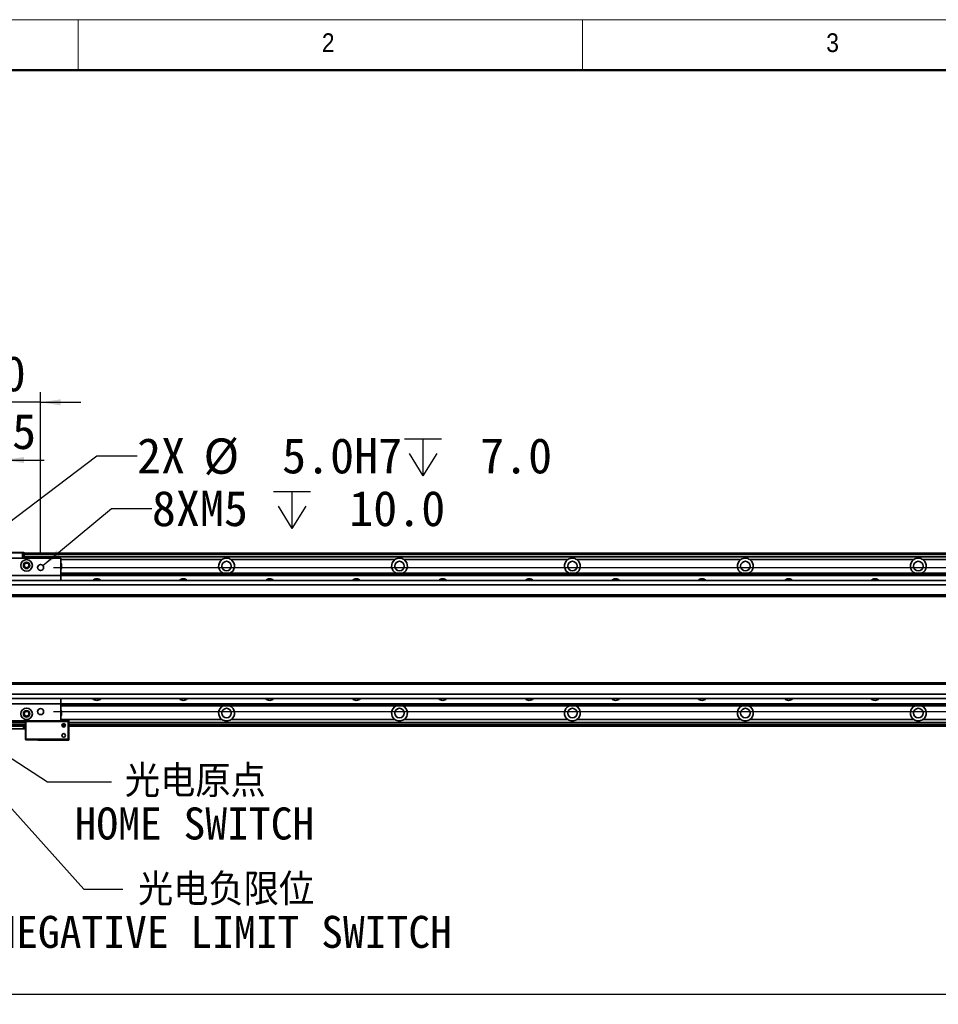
# Model space of a CAD drawing. Header units: millimetres. Extents: x 35 to 2905, y 35 to 2044.
# Tile 4 of 13: x 380 to 1017, y 1361 to 2044. Entities that reach past the tile are written whole.
import ezdxf

# ---------------------------------------------------------------- set-up
doc = ezdxf.new("R2010")
doc.units = ezdxf.units.MM
doc.header["$LTSCALE"] = 7
doc.layers.add('黑色实线', color=7, linetype='Continuous')
doc.styles.add('SLDTEXTSTYLE1', font='Gothic.ttf', dxfattribs={"width": 0.913})
doc.styles.add('SLDTEXTSTYLE8', font='txt')
doc.styles.add('SLDTEXTSTYLE9', font='txt', dxfattribs={"bigfont": 'bigfont'})
doc.dimstyles.new('SLDDIMSTYLE0', dxfattribs={"dimtxt": 24.5, "dimasz": 14, "dimexe": 0, "dimexo": 0.0625, "dimgap": 6.125, "dimtad": 2, "dimdec": 1, "dimrnd": 1e-09, "dimzin": 4, "dimdsep": 46, "dimtxsty": 'SLDTEXTSTYLE8', "dimsah": 1, "dimcen": 0.09, "dimadec": 0, "dimazin": 1, "dimtfac": 1, "dimtdec": 1, "dimtmove": 0, "dimatfit": 0, "dimfxl": 0, "dimfrac": 2, "dimtolj": 1, "dimtzin": 12, "dimarcsym": 0})
doc.dimstyles.new('SLDDIMSTYLE1', dxfattribs={"dimtxt": 24.5, "dimasz": 14, "dimexe": 0, "dimexo": 0.0625, "dimgap": 6.125, "dimtad": 2, "dimdec": 1, "dimrnd": 1e-09, "dimzin": 12, "dimdsep": 46, "dimtxsty": 'SLDTEXTSTYLE8', "dimsah": 1, "dimcen": 0.09, "dimadec": 0, "dimazin": 3, "dimtfac": 1, "dimtdec": 1, "dimtmove": 0, "dimatfit": 0, "dimfxl": 0, "dimfrac": 2, "dimtolj": 1, "dimtzin": 12, "dimarcsym": 0})
doc.dimstyles.new('SLDDIMSTYLE2', dxfattribs={"dimtxt": 0.18, "dimasz": 14, "dimexe": 0, "dimexo": 0.0625, "dimgap": 0, "dimtad": 0, "dimtih": 1, "dimtoh": 1, "dimdec": 0, "dimrnd": 1e-09, "dimzin": 0, "dimdsep": 46, "dimtxsty": 'Standard', "dimsah": 1, "dimcen": 0.09, "dimadec": 0, "dimazin": 0, "dimtfac": 14, "dimtdec": 0, "dimtofl": 0, "dimtmove": 0, "dimatfit": 3, "dimfxl": 0, "dimfrac": 2, "dimtolj": 1, "dimtzin": 0, "dimarcsym": 0})
doc.dimstyles.new('SLDDIMSTYLE3', dxfattribs={"dimtxt": 24.5, "dimasz": 14, "dimexe": 0, "dimexo": 0.0625, "dimgap": 6.125, "dimtad": 0, "dimtih": 1, "dimtoh": 1, "dimdec": 6, "dimrnd": 1e-09, "dimzin": 12, "dimdsep": 46, "dimtxsty": 'SLDTEXTSTYLE8', "dimsah": 1, "dimcen": 0, "dimadec": 0, "dimazin": 3, "dimtfac": 1, "dimtdec": 1, "dimtofl": 0, "dimtmove": 0, "dimatfit": 3, "dimfxl": 0, "dimfrac": 2, "dimtolj": 1, "dimtzin": 12, "dimarcsym": 0})
doc.dimstyles.new('SLDDIMSTYLE4', dxfattribs={"dimtxt": 24.5, "dimasz": 14, "dimexe": 0, "dimexo": 0.0625, "dimgap": 6.125, "dimtad": 0, "dimtih": 1, "dimtoh": 1, "dimdec": 1, "dimrnd": 1e-09, "dimzin": 4, "dimdsep": 46, "dimtxsty": 'SLDTEXTSTYLE8', "dimsah": 1, "dimcen": 0, "dimadec": 0, "dimazin": 1, "dimtfac": 1, "dimtdec": 1, "dimtofl": 0, "dimtmove": 0, "dimatfit": 3, "dimfxl": 0, "dimfrac": 2, "dimtolj": 1, "dimtzin": 12, "dimarcsym": 0})
doc.dimstyles.new('SLDDIMSTYLE5', dxfattribs={"dimtxt": 24.5, "dimasz": 14, "dimexe": 0, "dimexo": 0.0625, "dimgap": 6.125, "dimtad": 2, "dimdec": 1, "dimrnd": 1e-09, "dimzin": 4, "dimdsep": 46, "dimtxsty": 'SLDTEXTSTYLE8', "dimsah": 1, "dimcen": 0.09, "dimadec": 0, "dimazin": 1, "dimtfac": 1, "dimtdec": 1, "dimtofl": 0, "dimtmove": 0, "dimatfit": 3, "dimfxl": 0, "dimfrac": 2, "dimtolj": 1, "dimtzin": 12, "dimarcsym": 0})

# ---------------------------------------------------------------- blocks, each defined once
blk = doc.blocks.new('_D_7')
at = {"layer": '黑色实线'}
for p, q in [((292.03, 1672.74), (292.03, 1785.48)), ((394.03, 1672.74), (394.03, 1785.48)), ((292.03, 1778.48), (264.03, 1778.48)), ((394.03, 1778.48), (292.03, 1778.48)), ((394.03, 1778.48), (422.03, 1778.48))]:
    blk.add_line(p, q, dxfattribs=at)
for points in [[(292.03, 1778.48), (278.03, 1780.58), (278.03, 1776.38)], [(394.03, 1778.48), (408.03, 1776.38), (408.03, 1780.58)]]:
    blk.add_solid(points, dxfattribs=at)
at = {"layer": '黑色实线', "insert": (300.39, 1810.63), "char_height": 24.5, "attachment_point": 1, "style": 'SLDTEXTSTYLE8'}
blk.add_mtext('102.0', dxfattribs=at)
blk = doc.blocks.new('_D_8')
at = {"layer": '黑色实线'}
for p, q in [((2320.26, 1663.85), (2320.26, 1691.85)), ((402.92, 1663.85), (2327.26, 1663.85)), ((2320.26, 1563.85), (2320.26, 1663.85)), ((402.92, 1563.85), (2327.26, 1563.85)), ((2320.26, 1563.85), (2320.26, 1535.85))]:
    blk.add_line(p, q, dxfattribs=at)
for points in [[(2320.26, 1663.85), (2322.36, 1677.85), (2318.16, 1677.85)], [(2320.26, 1563.85), (2318.16, 1549.85), (2322.36, 1549.85)]]:
    blk.add_solid(points, dxfattribs=at)
at = {"layer": '黑色实线', "insert": (2288.11, 1566.57), "char_height": 24.5, "attachment_point": 1, "rotation": 90, "style": 'SLDTEXTSTYLE8'}
blk.add_mtext('100.0', dxfattribs=at)
blk = doc.blocks.new('SW_SYMBOL_HOLE_DEPTH')
at = {"layer": '黑色实线', "color": 0}
for p, q in [((0, 6125), (5600, 6125)), ((2800, 6125), (2800, 525)), ((700, 3885), (2800, 525)), ((4900, 3885), (2800, 525))]:
    blk.add_line(p, q, dxfattribs=at)
blk = doc.blocks.new('_D_9')
at = {"layer": '黑色实线'}
for p, q in [((395.65, 1665.19), (443.24, 1704.73)), ((443.24, 1704.73), (471.24, 1704.73))]:
    blk.add_line(p, q, dxfattribs=at)
blk.add_solid([(395.65, 1665.19), (407.76, 1672.52), (405.07, 1675.75)], dxfattribs=at)
at = {"layer": '黑色实线', "xscale": 0.004592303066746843, "yscale": 0.004592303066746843, "zscale": 0.004592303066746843}
blk.add_blockref('SW_SYMBOL_HOLE_DEPTH', (555.59, 1688.51), dxfattribs=at)
at = {"layer": '黑色实线', "char_height": 24.5, "attachment_point": 1, "style": 'SLDTEXTSTYLE8'}
for s, insert in [('8XM5', (471.24, 1717.07)), (' 10.0', (591.46, 1717.07))]:
    blk.add_mtext(s, dxfattribs=dict(at, insert=insert))
blk = doc.blocks.new('_D_10')
at = {"layer": '黑色实线'}
for p, q in [((332.53, 1665.35), (432.97, 1741.32)), ((432.97, 1741.32), (460.97, 1741.32))]:
    blk.add_line(p, q, dxfattribs=at)
blk.add_solid([(332.53, 1665.35), (344.96, 1672.12), (342.43, 1675.47)], dxfattribs=at)
at = {"layer": '黑色实线', "xscale": 0.004592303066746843, "yscale": 0.004592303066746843, "zscale": 0.004592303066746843}
blk.add_blockref('SW_SYMBOL_HOLE_DEPTH', (646.44, 1725.1), dxfattribs=at)
at = {"layer": '黑色实线', "char_height": 24.5, "attachment_point": 1, "style": 'SLDTEXTSTYLE8'}
for s, insert in [('2X ', (460.97, 1753.66)), ('%%c', (507.04, 1753.43)), (' 5.0H7 ', (544.9, 1753.66)), (' 7.0', (682.3, 1753.66))]:
    blk.add_mtext(s, dxfattribs=dict(at, insert=insert))
blk = doc.blocks.new('_D_11')
at = {"layer": '黑色实线'}
for p, q in [((343.03, 1711.45), (343.03, 1745.42)), ((368.53, 1672.74), (368.53, 1745.42)), ((343.03, 1738.42), (315.03, 1738.42)), ((368.53, 1738.42), (343.03, 1738.42)), ((368.53, 1738.42), (396.53, 1738.42))]:
    blk.add_line(p, q, dxfattribs=at)
for points in [[(343.03, 1738.42), (329.03, 1740.52), (329.03, 1736.32)], [(368.53, 1738.42), (382.53, 1736.32), (382.53, 1740.52)]]:
    blk.add_solid(points, dxfattribs=at)
at = {"layer": '黑色实线', "insert": (324.24, 1770.57), "char_height": 24.5, "attachment_point": 1, "style": 'SLDTEXTSTYLE8'}
blk.add_mtext('25.5', dxfattribs=at)
blk = doc.blocks.new('_D_18')
at = {"layer": '黑色实线'}
for p, q in [((343.03, 1504.01), (343.03, 1360.75)), ((2143.03, 1504.01), (2143.03, 1360.75)), ((343.03, 1367.75), (2143.03, 1367.75))]:
    blk.add_line(p, q, dxfattribs=at)
for points in [[(343.03, 1367.75), (357.03, 1365.65), (357.03, 1369.85)], [(2143.03, 1367.75), (2129.03, 1369.85), (2129.03, 1365.65)]]:
    blk.add_solid(points, dxfattribs=at)
at = {"layer": '黑色实线', "insert": (1190.33, 1399.89), "char_height": 24.5, "attachment_point": 1, "style": 'SLDTEXTSTYLE8'}
blk.add_mtext('1800.0', dxfattribs=at)
blk = doc.blocks.new('SW_NOTE_7')
at = {"layer": '黑色实线', "color": 0, "char_height": 22.225, "attachment_point": 2}
for s, insert, style in [('光电原点', (58.06, 11.68), 'SLDTEXTSTYLE9'), ('HOME SWITCH', (57.46, -17.71), 'SLDTEXTSTYLE8')]:
    blk.add_mtext(s, dxfattribs=dict(at, insert=insert, style=style))
blk = doc.blocks.new('SW_NOTE_8')
at = {"layer": '黑色实线', "color": 0, "char_height": 22.225, "attachment_point": 2}
for s, insert, style in [('光电负限位', (71.65, 10.94), 'SLDTEXTSTYLE9'), ('NEGATIVE LIMIT SWITCH', (69.58, -18.45), 'SLDTEXTSTYLE8')]:
    blk.add_mtext(s, dxfattribs=dict(at, insert=insert, style=style))

msp = doc.modelspace()

# ---------------------------------------------------------------- linework, layer by layer
at = {"color": 7, "linetype": 'Continuous', "lineweight": 18}
for p, q in [((2905, 2044), (35, 2044)), ((420, 2009), (420, 2044)), ((770, 2044), (770, 2009)), ((70, 2009), (2870, 2009))]:
    msp.add_line(p, q, dxfattribs=at)
at = {"color": 7, "linetype": 'Continuous', "lineweight": 50}
msp.add_line((2870, 2009), (70, 2009), dxfattribs=at)
at = {"color": 7, "linetype": 'Continuous', "lineweight": 35}
for p, q in [((381.5333115, 1674.0454244), (373.5333251, 1674.0454244)), ((373.6576007, 1674.345422), (381.4090656, 1674.345422)), ((381.5333115, 1674.0454244), (381.4090656, 1674.345422)), ((381.4090656, 1674.345422), (382.2333382, 1674.345422)), ((382.5333284, 1674.0454244), (381.5333115, 1674.0454244)), ((381.5333115, 1670.3454213), (381.5333115, 1674.0454244)), ((382.5333284, 1674.0454244), (382.2333382, 1674.345422)), ((382.5333284, 1674.0454244), (382.5333284, 1670.3454213)), ((408.0333279, 1670.3454213), (278.0333327, 1670.3454213)), ((2103.5332249, 1673.8505619), (382.5333284, 1673.8505619)), ((382.5333284, 1673.6505622), (2103.5332249, 1673.6505622)), ((382.5333284, 1673.4505626), (2103.5332249, 1673.4505626)), ((2103.5332249, 1673.3505609), (382.5333284, 1673.3505609)), ((2103.5332249, 1671.3454234), (382.5333284, 1671.3454234)), ((408.0333279, 1670.3454213), (408.0333279, 1658.3454231)), ((639.863746, 1669.345423), (526.2028741, 1669.345423)), ((759.8637508, 1669.345423), (646.2028788, 1669.345423)), ((879.8637556, 1669.345423), (766.2028836, 1669.345423)), ((999.8637007, 1669.345423), (886.2028884, 1669.345423)), ((1119.8637055, 1669.345423), (1006.2028931, 1669.345423)), ((2228.5332249, 1654.8505606), (257.5333284, 1654.8505606)), ((408.0333279, 1658.3454231), (278.0333327, 1658.3454231)), ((408.0333279, 1659.8454224), (2078.0334042, 1659.8454224)), ((408.0333279, 1659.5524022), (2078.0334042, 1659.5524022)), ((408.0333279, 1658.6535419), (2078.0334042, 1658.6535419)), ((408.0333279, 1658.3605217), (2078.0334042, 1658.3605217)), ((408.0333279, 1658.3454231), (408.0333279, 1654.8505606)), ((2228.5332249, 1651.8505583), (257.5333284, 1651.8505583)), ((2228.5332249, 1644.8505571), (257.5333284, 1644.8505571)), ((257.5333284, 1643.850557), (2228.5332249, 1643.850557)), ((2228.5332249, 1583.850562), (257.5333284, 1583.850562)), ((2228.5332249, 1582.8505637), (257.5333284, 1582.8505637)), ((2228.5332249, 1575.8505644), (257.5333284, 1575.8505644)), ((2228.5332249, 1572.8505621), (257.5333284, 1572.8505621)), ((408.0333279, 1572.8505621), (408.0333279, 1569.3454215)), ((408.0333279, 1569.3454215), (278.0333327, 1569.3454215)), ((408.0333279, 1569.3454215), (408.0333279, 1557.3454233)), ((408.0333279, 1569.3405973), (2078.0334042, 1569.3405973)), ((408.0333279, 1569.0475809), (2078.0334042, 1569.0475809)), ((408.0333279, 1568.1487167), (2078.0334042, 1568.1487167)), ((408.0333279, 1567.8557003), (2078.0334042, 1567.8557003)), ((639.863746, 1558.3556997), (526.2028741, 1558.3556997)), ((759.8637508, 1558.3556997), (646.2028788, 1558.3556997)), ((879.8637556, 1558.3556997), (766.2028836, 1558.3556997)), ((999.8637007, 1558.3556997), (886.2028884, 1558.3556997)), ((1119.8637055, 1558.3556997), (1006.2028931, 1558.3556997)), ((408.0333279, 1557.3454233), (278.0333327, 1557.3454233)), ((383.5333155, 1556.3556994), (353.0333208, 1556.3556994)), ((383.5333155, 1553.8505608), (353.0333208, 1553.8505608)), ((382.0333348, 1551.8505642), (353.0333208, 1551.8505642)), ((382.0333348, 1551.8505642), (382.0333348, 1553.8505608)), ((383.033322, 1551.8505642), (382.0333348, 1551.8505642)), ((383.033322, 1553.8505608), (383.033322, 1551.8505642)), ((383.8333355, 1557.3454233), (383.5333155, 1557.0454219)), ((383.8333355, 1557.0454219), (383.5333155, 1557.0454219)), ((383.5333155, 1544.6454207), (383.5333155, 1557.0454219)), ((383.8333355, 1557.0454219), (383.9575814, 1557.3454233)), ((383.8333355, 1557.0454219), (383.8333355, 1544.6454207)), ((413.2333265, 1557.0454219), (383.8333355, 1557.0454219)), ((408.0333279, 1557.6454209), (413.5333167, 1557.6454209)), ((408.0333279, 1557.3454233), (413.1090509, 1557.3454233)), ((411.1811982, 1553.8505608), (408.8854657, 1553.8505608)), ((413.2333265, 1557.0454219), (413.1090509, 1557.3454233)), ((413.1090509, 1557.3454233), (413.2333265, 1557.3454233)), ((413.5333167, 1557.0454219), (413.2333265, 1557.3454233)), ((413.2333265, 1544.6454207), (413.2333265, 1557.0454219)), ((413.5333167, 1557.0454219), (413.2333265, 1557.0454219)), ((413.5333167, 1557.0454219), (413.5333167, 1557.6454209)), ((413.5333167, 1557.0454219), (413.5333167, 1544.6454207)), ((2074.5334195, 1556.3556994), (413.5333167, 1556.3556994)), ((2074.5334195, 1553.8505608), (413.5333167, 1553.8505608)), ((383.5333155, 1544.6454207), (383.8333355, 1544.6454207)), ((383.8333355, 1544.345423), (383.5333155, 1544.6454207)), ((383.8333355, 1544.6454207), (413.2333265, 1544.6454207)), ((383.8333355, 1544.6454207), (383.9575814, 1544.345423)), ((383.9575814, 1544.345423), (383.8333355, 1544.345423)), ((413.1090509, 1544.345423), (383.9575814, 1544.345423)), ((392.0333253, 1544.0454254), (392.0333253, 1544.345423)), ((413.2333265, 1544.6454207), (413.1090509, 1544.345423)), ((413.2333265, 1544.345423), (413.1090509, 1544.345423)), ((413.2333265, 1544.6454207), (413.5333167, 1544.6454207)), ((413.5333167, 1544.6454207), (413.2333265, 1544.345423)), ((413.5333167, 1544.0454254), (413.5333167, 1544.6454207)), ((392.0333253, 1544.0454254), (413.5333167, 1544.0454254))]:
    msp.add_line(p, q, dxfattribs=at)
at = {"color": 8, "linetype": 'Continuous', "lineweight": 35}
for p, q in [((2103.5332249, 1672.8505599), (382.5333284, 1672.8505599)), ((519.8637413, 1669.345423), (408.0333279, 1669.345423)), ((519.8637413, 1558.3556997), (408.0333279, 1558.3556997)), ((383.5333155, 1554.8505591), (353.0333208, 1554.8505591)), ((411.1766981, 1554.8505591), (408.8899361, 1554.8505591)), ((2074.5334195, 1554.8505591), (413.5333167, 1554.8505591))]:
    msp.add_line(p, q, dxfattribs=at)
at = {"color": 7, "linetype": 'Continuous', "lineweight": 35, "flags": 128}
for points in [[(408.6037742, 1654.8505606), (408.380525, 1655.0194318), (408.0266522, 1655.2320266)], [(408.0314206, 1572.4612953), (408.3844291, 1572.6741063), (408.6161421, 1572.8505621)]]:
    msp.add_lwpolyline(points, dxfattribs=at)
at = {"color": 7, "linetype": 'Continuous', "lineweight": 35}
for centre, radius in [((384.2833241, 1665.3454228), 4), ((384.2833241, 1665.3454228), 2.25), ((384.2833241, 1665.3454228), 2), ((523.0333241, 1664.8505608), 3.3), ((643.0333241, 1664.8505608), 3.3), ((763.0333241, 1664.8505608), 3.3), ((883.0333241, 1664.8505608), 3.3), ((1003.0333241, 1664.8505608), 3.3), ((384.2833241, 1665.3454228), 1.621), ((394.0333241, 1663.8454228), 2.1), ((384.2833241, 1562.3454228), 4), ((394.0333241, 1563.8454228), 2.1), ((523.0333241, 1562.8505608), 3.3), ((643.0333241, 1562.8505608), 3.3), ((763.0333241, 1562.8505608), 3.3), ((883.0333241, 1562.8505608), 3.3), ((1003.0333241, 1562.8505608), 3.3), ((384.2833241, 1562.3454228), 2.25), ((384.2833241, 1562.3454228), 2), ((384.2833241, 1562.3454228), 1.621), ((410.0333241, 1554.3454228), 1.25), ((410.0333241, 1547.3454228), 1.25)]:
    msp.add_circle(centre, radius, dxfattribs=at)
for centre, radius, start, end in [((403.0333241, 1664.8505608), 5.5, 335.3800226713, 24.6199773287), ((523.0333241, 1664.8505608), 5.5, 125.1897877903, 245.5088204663), ((523.0333241, 1664.8505608), 5.5, 294.4911795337, 54.8102122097), ((643.0333241, 1664.8505608), 5.5, 125.1897877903, 245.5088204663), ((643.0333241, 1664.8505608), 5.5, 294.4911795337, 54.8102122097), ((763.0333241, 1664.8505608), 5.5, 125.1897877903, 245.5088204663), ((763.0333241, 1664.8505608), 5.5, 294.4911795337, 54.8102122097), ((883.0333241, 1664.8505608), 5.5, 125.1897877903, 245.5088204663), ((883.0333241, 1664.8505608), 5.5, 294.4911795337, 54.8102122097), ((1003.0333241, 1664.8505608), 5.5, 125.1897877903, 245.5088204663), ((1003.0333241, 1664.8505608), 5.5, 294.4911795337, 54.8102122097), ((433.0333241, 1652.3454228), 3.75, 41.9157203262, 138.0842796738), ((493.0333241, 1652.3454228), 3.75, 41.9157203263, 138.0842796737), ((553.0333241, 1652.3454228), 3.75, 41.9157203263, 138.0842796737), ((613.0333241, 1652.3454228), 3.75, 41.9157203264, 138.0842796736), ((673.0333241, 1652.3454228), 3.75, 41.9157203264, 138.0842796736), ((733.0333241, 1652.3454228), 3.75, 41.9157203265, 138.0842796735), ((793.0333241, 1652.3454228), 3.75, 41.9157203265, 138.0842796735), ((853.0333241, 1652.3454228), 3.75, 41.9157203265, 138.0842796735), ((913.0333241, 1652.3454228), 3.75, 41.9157203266, 138.0842796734), ((973.0333241, 1652.3454228), 3.75, 41.9157203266, 138.0842796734), ((433.0333241, 1575.3556989), 3.75, 221.9157203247, 318.0842796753), ((493.0333241, 1575.3556989), 3.75, 221.9157203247, 318.0842796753), ((553.0333241, 1575.3556989), 3.75, 221.9157203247, 318.0842796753), ((613.0333241, 1575.3556989), 3.75, 221.9157203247, 318.0842796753), ((673.0333241, 1575.3556989), 3.75, 221.9157203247, 318.0842796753), ((733.0333241, 1575.3556989), 3.75, 221.9157203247, 318.0842796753), ((793.0333241, 1575.3556989), 3.75, 221.9157203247, 318.0842796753), ((853.0333241, 1575.3556989), 3.75, 221.9157203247, 318.0842796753), ((913.0333241, 1575.3556989), 3.75, 221.9157203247, 318.0842796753), ((973.0333241, 1575.3556989), 3.75, 221.9157203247, 318.0842796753), ((403.0333241, 1562.8505608), 5.5, 335.3800226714, 24.6199773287), ((523.0333241, 1562.8505608), 5.5, 114.4911795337, 234.8102122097), ((523.0333241, 1562.8505608), 5.5, 305.1897877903, 65.5088204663), ((643.0333241, 1562.8505608), 5.5, 114.4911795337, 234.8102122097), ((643.0333241, 1562.8505608), 5.5, 305.1897877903, 65.5088204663), ((763.0333241, 1562.8505608), 5.5, 114.4911795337, 234.8102122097), ((763.0333241, 1562.8505608), 5.5, 305.1897877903, 65.5088204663), ((883.0333241, 1562.8505608), 5.5, 114.4911795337, 234.8102122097), ((883.0333241, 1562.8505608), 5.5, 305.1897877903, 65.5088204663), ((1003.0333241, 1562.8505608), 5.5, 114.4911795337, 234.8102122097), ((1003.0333241, 1562.8505608), 5.5, 305.1897877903, 65.5088204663)]:
    msp.add_arc(centre, radius, start, end, dxfattribs=at)
for points, knots in [([(526.2028741, 1669.345423), (525.7433833, 1669.6148176), (524.7949782, 1670.1708574), (523.1110883, 1670.430276), (521.3689266, 1670.2147562), (520.363362, 1669.6339834), (519.8637413, 1669.345423)], [0, 0, 0, 0, 0.2356881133, 0.4864685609, 0.7448488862, 1, 1, 1, 1]), ([(646.2028788, 1669.345423), (645.7433881, 1669.6148176), (644.794983, 1670.1708574), (643.1110931, 1670.430276), (641.3689314, 1670.2147562), (640.3633667, 1669.6339834), (639.863746, 1669.345423)], [0, 0, 0, 0, 0.2356881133, 0.4864685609, 0.7448488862, 1, 1, 1, 1]), ([(766.2028836, 1669.345423), (765.7433928, 1669.6148176), (764.7949877, 1670.1708574), (763.1110979, 1670.430276), (761.3689362, 1670.2147562), (760.3633715, 1669.6339834), (759.8637508, 1669.345423)], [0, 0, 0, 0, 0.2356881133, 0.4864685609, 0.7448488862, 1, 1, 1, 1]), ([(886.2028884, 1669.345423), (885.7433976, 1669.6148176), (884.7949925, 1670.1708574), (883.1111026, 1670.430276), (881.3689409, 1670.2147562), (880.3633763, 1669.6339834), (879.8637556, 1669.345423)], [0, 0, 0, 0, 0.2356881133, 0.4864685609, 0.7448488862, 1, 1, 1, 1]), ([(1006.2028931, 1669.345423), (1005.7433819, 1669.6148169), (1004.7949678, 1670.170836), (1003.1110708, 1670.4302798), (1001.3689027, 1670.2147648), (1000.3633213, 1669.633983), (999.8637007, 1669.345423)], [0, 0, 0, 0, 0.2356940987, 0.4864638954, 0.7448509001, 1, 1, 1, 1]), ([(408.0263542, 1655.2321756), (408.1852716, 1655.1426223), (408.3884751, 1655.0281128), (408.455723, 1654.882332), (408.470379, 1654.8505606)], [0, 0, 0, 0, 0.782060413, 1, 1, 1, 1]), ([(408.4792601, 1572.8505621), (408.4204869, 1572.7671377), (408.3181126, 1572.6218247), (408.1134989, 1572.5074042), (408.0263542, 1572.4586727)], [0, 0, 0, 0, 0.574101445, 1, 1, 1, 1]), ([(519.8637413, 1558.3556997), (520.323232, 1558.0863051), (521.2716371, 1557.5302653), (522.955527, 1557.2708467), (524.6976887, 1557.4863665), (525.7032533, 1558.0671393), (526.2028741, 1558.3556997)], [0, 0, 0, 0, 0.2356881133, 0.4864685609, 0.7448488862, 1, 1, 1, 1]), ([(639.863746, 1558.3556997), (640.3232368, 1558.0863051), (641.2716419, 1557.5302653), (642.9555318, 1557.2708467), (644.6976935, 1557.4863665), (645.7032581, 1558.0671393), (646.2028788, 1558.3556997)], [0, 0, 0, 0, 0.2356881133, 0.4864685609, 0.7448488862, 1, 1, 1, 1]), ([(759.8637508, 1558.3556997), (760.3232416, 1558.0863051), (761.2716467, 1557.5302653), (762.9555365, 1557.2708467), (764.6976982, 1557.4863665), (765.7032629, 1558.0671393), (766.2028836, 1558.3556997)], [0, 0, 0, 0, 0.2356881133, 0.4864685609, 0.7448488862, 1, 1, 1, 1]), ([(879.8637556, 1558.3556997), (880.3232463, 1558.0863051), (881.2716514, 1557.5302653), (882.9555413, 1557.2708467), (884.697703, 1557.4863665), (885.7032676, 1558.0671393), (886.2028884, 1558.3556997)], [0, 0, 0, 0, 0.2356881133, 0.4864685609, 0.7448488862, 1, 1, 1, 1]), ([(999.8637007, 1558.3556997), (1000.3232118, 1558.0863057), (1001.2716594, 1557.5302666), (1002.9555667, 1557.2708457), (1004.697725, 1557.4863763), (1005.7032725, 1558.0671393), (1006.2028931, 1558.3556997)], [0, 0, 0, 0, 0.235694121, 0.4864812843, 0.744850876, 1, 1, 1, 1])]:
    msp.add_open_spline(points, degree=3, knots=knots, dxfattribs=at)

# ---------------------------------------------------------------- block references
at = {"layer": '黑色实线', "color": 7}
for name, p in [('SW_NOTE_7', (443.3045266, 1515.0451973)), ('SW_NOTE_8', (451.0788715, 1440.5771121))]:
    msp.add_blockref(name, p, dxfattribs=at)

# ---------------------------------------------------------------- texts
at = {"color": 7, "linetype": 'Continuous', "lineweight": 0, "char_height": 12.9645833, "attachment_point": 1, "style": 'SLDTEXTSTYLE1'}
for s, insert in [('2', (589.1666667, 2034.5241742)), ('3', (939.1666667, 2034.5241742))]:
    msp.add_mtext(s, dxfattribs=dict(at, insert=insert))

# ---------------------------------------------------------------- dimensions: what is measured, and where the dimension line sits
at = {"layer": '黑色实线'}
for base, p1, p2, dimstyle, picture, middle in [((292.0333241, 1778.4845754), (394.0333241, 1663.8454228), (292.0333241, 1663.8454228), 'SLDDIMSTYLE0', '_D_7', (339.4238363, 1778.4845754)), ((343.0333241, 1738.4201719), (368.5333241, 1663.8454228), (343.0333241, 1702.5571926), 'SLDDIMSTYLE1', '_D_11', (354.4204297, 1738.4201719)), ((2143.0333241, 1367.7464208), (343.0333241, 1512.8954228), (2143.0333241, 1512.8954228), 'SLDDIMSTYLE5', '_D_18', (1238.2112645, 1367.7464208))]:
    dim = msp.add_linear_dim(base=base, p1=p1, p2=p2, dimstyle=dimstyle, dxfattribs=at)
    dim.commit()
    dim.dimension.update_dxf_attribs({"geometry": picture, "text_midpoint": middle, "dimtype": 160})
dim = msp.add_diameter_dim_2p(p1=(328.5394112, 1662.3373407), p2=(332.527237, 1665.3535048), text='2X <>H7 {\\fGDT;x} 7.0\\P', dimstyle='SLDDIMSTYLE4', dxfattribs=at)
dim.commit()
dim.dimension.update_dxf_attribs({"geometry": '_D_10', "text_midpoint": (597.4277611, 1741.3230231), "dimtype": 163})
dim = msp.add_diameter_dim_2p(p1=(392.4180872, 1662.5034058), p2=(395.648561, 1665.1874398), text='8XM5{\\fGDT;x} 10.0\\P', dimstyle='SLDDIMSTYLE3', override={"dimpost": '<>'}, dxfattribs=at)
dim.commit()
dim.dimension.update_dxf_attribs({"geometry": '_D_9', "text_midpoint": (565.9882166, 1704.728358), "dimtype": 163})
dim = msp.add_linear_dim(base=(2320.2551752, 1663.8454228), p1=(394.0333241, 1563.8454228), p2=(394.0333241, 1663.8454228), angle=90, dimstyle='SLDDIMSTYLE0', dxfattribs=at)
dim.commit()
dim.dimension.update_dxf_attribs({"geometry": '_D_8', "text_midpoint": (2320.2551752, 1605.5973064), "dimtype": 160})

# ---------------------------------------------------------------- leaders
at = {"layer": '黑色实线', "color": 7}
for points in [[(333.0333241, 1541.961477), (424.0677023, 1440.5771121), (451.0788715, 1440.5771121)], [(360.4333241, 1539.7505608), (398.8545266, 1515.0451973), (443.3045266, 1515.0451973)]]:
    msp.add_leader(points, dimstyle='SLDDIMSTYLE2', dxfattribs=at)

doc.saveas('drawing.dxf')
